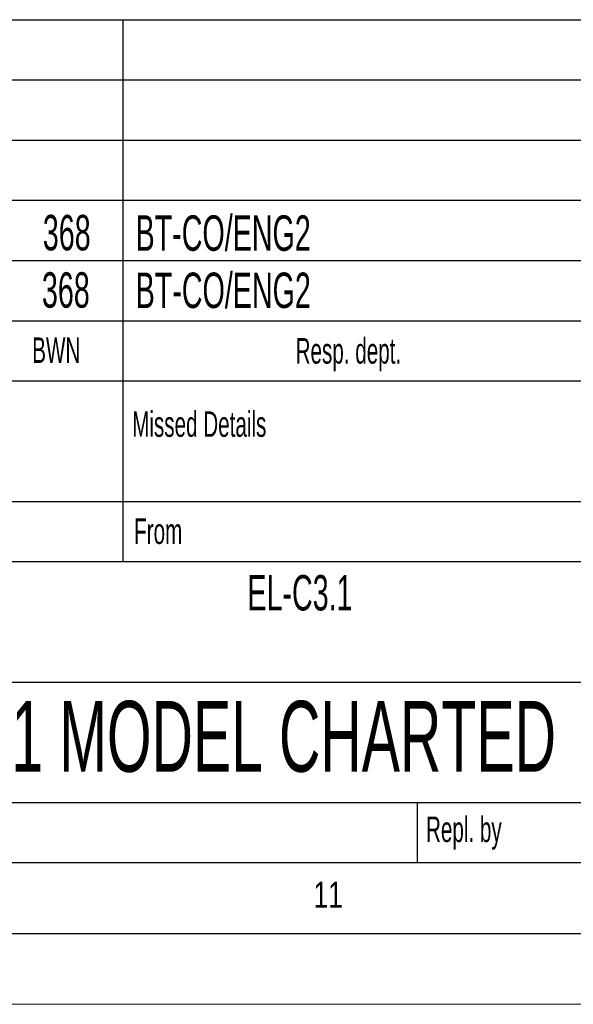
# Model space of a CAD drawing. Header units: millimetres. Extents: x 0 to 594, y 0 to 420.
# Tile 23 of 50: x 504 to 543, y 0 to 70. Entities that reach past the tile are written whole.
import ezdxf

# ---------------------------------------------------------------- set-up
doc = ezdxf.new("R2010")
doc.units = ezdxf.units.MM
doc.layers.add('FORMAT', color=7, linetype='Continuous')
doc.layers.add('SLD-0', color=7, linetype='Continuous')
doc.styles.add('SLDTEXTSTYLE0', font='TXT', dxfattribs={"width": 0.75})
doc.styles.add('SLDTEXTSTYLE1', font='TXT', dxfattribs={"width": 0.605})

msp = doc.modelspace()

# ---------------------------------------------------------------- linework, layer by layer
at = {"color": 7, "linetype": 'Continuous', "lineweight": 18}
msp.add_line((0.000041, 0.000053), (594.000041, 0.000053), dxfattribs=at)
at = {"layer": 'FORMAT'}
for p, q in [((399.400041, 69.500053), (584.000041, 69.500053)), ((399.400041, 69.500053), (584.000041, 69.500053)), ((399.400041, 69.500053), (584.000041, 69.500053)), ((511.200041, 69.500053), (511.200041, 44.000053)), ((399.400041, 65.250053), (584.000041, 65.250053)), ((399.400041, 65.250053), (584.000041, 65.250053)), ((511.200041, 65.250053), (511.200041, 44.000053)), ((399.400041, 61.000053), (584.000041, 61.000053)), ((399.400041, 56.750053), (584.000041, 56.750053)), ((399.400041, 52.500053), (584.000041, 52.500053)), ((399.400041, 48.250053), (584.000041, 48.250053)), ((399.400041, 44.000053), (584.000041, 44.000053)), ((511.200041, 44.000053), (511.200041, 31.250053)), ((399.400041, 35.500053), (584.000041, 35.500053)), ((477.400041, 31.250053), (584.000041, 31.250053)), ((477.400041, 22.750053), (584.000041, 22.750053)), ((477.400041, 14.250053), (584.000041, 14.250053)), ((532.000041, 10.000053), (532.000041, 14.250053)), ((20.000041, 10.000053), (584.000041, 10.000053)), ((399.400041, 10.000053), (584.000041, 10.000053)), ((15.000041, 5.000053), (589.000041, 5.000053))]:
    msp.add_line(p, q, dxfattribs=at)
at = {"layer": 'SLD-0'}
msp.add_line((399.400041, 10.000053), (584.000041, 10.000053), dxfattribs=at)

# ---------------------------------------------------------------- texts
at = {"layer": 'FORMAT'}
for s, insert, char_height, attachment_point, style in [('368', (507.237121, 55.718471), 2.5, 2, 'SLDTEXTSTYLE1'), ('BT-CO/ENG2', (512.093923, 55.688768), 2.5, 1, 'SLDTEXTSTYLE1'), ('368', (507.17273, 51.671106), 2.5, 2, 'SLDTEXTSTYLE1'), ('BT-CO/ENG2', (512.100811, 51.647863), 2.5, 1, 'SLDTEXTSTYLE1'), ('BWN', (504.799397, 47.072858), 1.8, 1, 'SLDTEXTSTYLE1'), ('Resp. dept.', (523.388404, 47.024586), 1.8, 1, 'SLDTEXTSTYLE1'), ('Missed Details', (511.85418, 41.856597), 1.8, 1, 'SLDTEXTSTYLE1'), ('From', (511.991116, 34.295022), 1.8, 1, 'SLDTEXTSTYLE1'), ('EL-C3.1', (523.695962, 30.300504), 2.5, 2, 'SLDTEXTSTYLE1'), ('1 MODEL CHARTED', (522.547677, 21.416258), 5, 2, 'SLDTEXTSTYLE1'), ('Repl. by', (532.589233, 13.253409), 1.8, 1, 'SLDTEXTSTYLE1'), ('11', (524.652782, 8.668016), 1.8520833, 1, 'SLDTEXTSTYLE0')]:
    msp.add_mtext(s, dxfattribs=dict(at, insert=insert, char_height=char_height, attachment_point=attachment_point, style=style))

doc.saveas('drawing.dxf')
